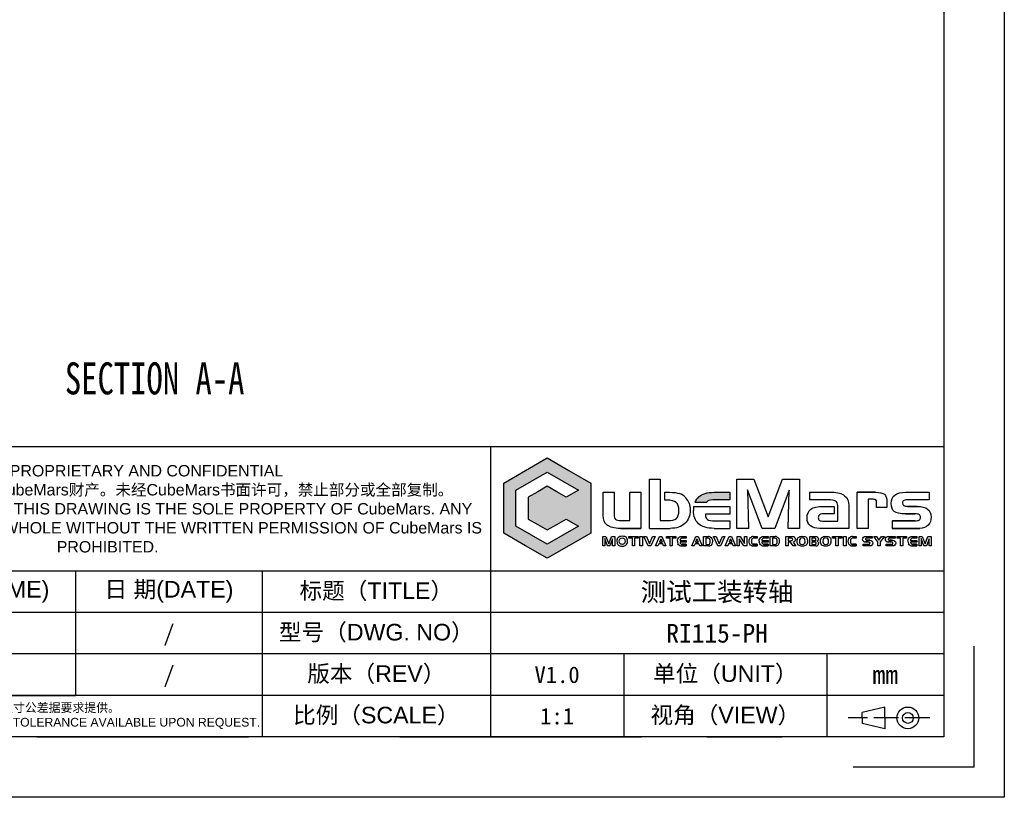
# Model space of a CAD drawing. Header units: inches. Extents: x -3 to 443, y -593 to -278.
# Tile 2 of 3: x 247 to 443, y -593 to -438. Entities that reach past the tile are written whole.
import ezdxf
from ezdxf.enums import TextEntityAlignment as Align

# ---------------------------------------------------------------- set-up
doc = ezdxf.new("R2010")
doc.units = ezdxf.units.IN
doc.linetypes.add('ACAD_ISO02W100', pattern=[15, 12, -3])
doc.layers.add('PDF_图层 1', color=7, linetype='Continuous')
doc.layers.add('尺寸', color=7, linetype='Continuous')
doc.styles.add('SLDTEXTSTYLE0', font='TXT', dxfattribs={"width": 0.75})
doc.styles.add('txt', font='txt.shx', dxfattribs={"bigfont": 'gbcbig.shx'})
doc.styles.add('宋体', font='txt')

# ---------------------------------------------------------------- blocks, each defined once
blk = doc.blocks.new('工程图外发客户模板')
at = {"linetype": 'ByBlock', "lineweight": -3, "true_color": 0x00aeef}
h = blk.add_hatch(color=140, dxfattribs=at)
h.dxf.hatch_style = 1
edge = h.paths.add_edge_path()
edge.add_spline(control_points=[(2070.611, 1510.033), (2069.959, 1510.033), (2069.463, 1509.885), (2069.125, 1509.591)], knot_values=[0, 0, 0, 0, 1, 1, 1, 1], degree=3, periodic=0)
edge.add_arc((2070.033, 1508.558), 1.375, 131.29876, 157.84087)
edge.add_line((2068.759, 1509.076), (2069.901, 1509.076))
edge.add_arc((2070.231, 1508.833), 0.41, 126.20942, 143.6474, ccw=False)
edge.add_spline(control_points=[(2069.989, 1509.164), (2070.12, 1509.259), (2070.376, 1509.306), (2070.753, 1509.306)], knot_values=[0, 0, 0, 0, 1, 1, 1, 1], degree=3, periodic=0)
edge.add_line((2070.753, 1509.306), (2072.136, 1509.306))
edge.add_line((2072.136, 1509.306), (2072.136, 1510.033))
edge.add_line((2072.136, 1510.033), (2070.611, 1510.033))
at = {"layer": 'PDF_图层 1', "linetype": 'ByBlock', "lineweight": -3, "true_color": 0x00aeef, "transparency": 33554559}
h = blk.add_hatch(color=140, dxfattribs=at)
h.paths.add_polyline_path([(2054.525, 1513.347), (2056.62, 1512.137), (2058.716, 1510.927), (2058.716, 1508.507), (2058.716, 1506.088), (2056.62, 1504.878), (2054.525, 1503.668), (2052.429, 1504.878), (2050.333, 1506.088), (2050.333, 1508.507), (2050.333, 1510.927), (2052.429, 1512.137)])
h.paths.add_polyline_path([(2054.525, 1511.988), (2056.032, 1511.118), (2057.539, 1510.247), (2056.353, 1509.563), (2055.439, 1510.091), (2054.525, 1510.618), (2053.611, 1510.091), (2052.697, 1509.563), (2052.697, 1508.507), (2052.697, 1507.452), (2053.611, 1506.924), (2054.525, 1506.397), (2055.439, 1506.924), (2056.353, 1507.452), (2057.539, 1506.767), (2056.032, 1505.897), (2054.525, 1505.027), (2053.018, 1505.897), (2051.511, 1506.767), (2051.511, 1508.507), (2051.511, 1510.247), (2053.018, 1511.118)], flags=16)
at = {"lineweight": -3}
for p, q in [((2098.611, 1633.696), (2098.611, 1480.608)), ((2092.779, 1627.865), (2092.779, 1486.44)), ((2049.039, 1514.435), (2049.039, 1486.44)), ((2092.843, 1502.435), (1973.039, 1502.435)), ((2009.039, 1502.435), (2009.039, 1490.435)), ((2027.039, 1502.435), (2027.039, 1486.44)), ((2092.779, 1498.435), (1973.039, 1498.435)), ((2095.695, 1483.524), (2095.695, 1495.188)), ((2092.779, 1494.435), (1973.039, 1494.435)), ((2061.909, 1494.435), (2061.909, 1486.44)), ((2081.489, 1494.435), (2081.489, 1486.44)), ((2092.779, 1491.178), (2092.779, 1486.44)), ((2092.779, 1490.435), (1973.039, 1490.435)), ((2087.082, 1489.312), (2084.895, 1488.787)), ((2087.082, 1488.262), (2087.082, 1489.312)), ((2084.895, 1488.262), (2084.895, 1488.787)), ((2084.895, 1488.262), (2084.895, 1487.738)), ((2087.082, 1488.262), (2087.082, 1487.213)), ((2087.082, 1487.213), (2084.895, 1487.738)), ((2092.779, 1486.44), (1887.932, 1486.44)), ((2095.695, 1483.524), (2084.031, 1483.524)), ((2098.611, 1480.608), (1882.1, 1480.608))]:
    blk.add_line(p, q, dxfattribs=at)
at = {"linetype": 'ByBlock', "lineweight": -3}
for p, q in [((2064.379, 1506.549), (2064.379, 1511.296)), ((2064.379, 1511.296), (2065.424, 1511.296)), ((2065.424, 1511.296), (2065.424, 1507.295)), ((2065.424, 1511.296), (2065.424, 1511.296)), ((2059.933, 1507.824), (2059.933, 1510.033)), ((2059.933, 1510.033), (2060.975, 1510.033)), ((2060.975, 1510.033), (2060.975, 1507.898)), ((2062.5, 1507.317), (2062.5, 1510.033)), ((2062.5, 1510.033), (2063.545, 1510.033)), ((2063.545, 1510.033), (2063.545, 1506.549)), ((2065.87, 1509.28), (2065.87, 1510.033)), ((2065.87, 1510.033), (2066.322, 1510.033)), ((2070.611, 1510.033), (2072.136, 1510.033)), ((2070.611, 1510.033), (2070.611, 1510.033)), ((2072.136, 1510.033), (2072.136, 1509.306)), ((2079.847, 1509.313), (2079.847, 1510.033)), ((2079.847, 1510.033), (2081.988, 1510.033)), ((2084.421, 1506.549), (2084.421, 1510.033)), ((2089.109, 1510.033), (2091.353, 1510.033)), ((2089.109, 1510.033), (2089.109, 1510.033)), ((2091.353, 1510.033), (2091.353, 1509.306)), ((2066.062, 1509.28), (2065.87, 1509.28)), ((2066.062, 1509.28), (2066.062, 1509.28)), ((2067.89, 1509.497), (2067.89, 1509.497)), ((2068.759, 1509.076), (2069.901, 1509.076)), ((2069.125, 1509.591), (2069.125, 1509.591)), ((2069.989, 1509.164), (2069.989, 1509.164)), ((2072.136, 1509.306), (2070.753, 1509.306)), ((2081.592, 1509.313), (2079.847, 1509.313)), ((2081.592, 1509.313), (2081.592, 1509.313)), ((2085.832, 1509.365), (2085.466, 1509.365)), ((2085.466, 1509.365), (2085.466, 1506.549)), ((2085.832, 1509.365), (2085.832, 1509.365)), ((2087.288, 1509.155), (2087.288, 1508.573)), ((2087.288, 1509.155), (2087.288, 1509.155)), ((2091.353, 1509.306), (2089.508, 1509.306)), ((2068.213, 1508.969), (2068.213, 1508.969)), ((2068.645, 1508.651), (2068.645, 1508.651)), ((2068.645, 1508.651), (2069.779, 1508.651)), ((2068.645, 1508.651), (2068.645, 1508.651)), ((2069.779, 1508.651), (2071.663, 1508.651)), ((2071.663, 1508.651), (2072.136, 1508.651)), ((2072.136, 1508.651), (2072.136, 1507.924)), ((2081.163, 1508.664), (2082.199, 1508.664)), ((2081.163, 1508.664), (2081.163, 1508.664)), ((2082.199, 1508.664), (2082.199, 1507.969)), ((2082.539, 1508.741), (2082.539, 1508.751)), ((2082.546, 1508.741), (2082.539, 1508.741)), ((2082.546, 1507.969), (2082.546, 1508.741)), ((2083.62, 1508.732), (2083.62, 1506.549)), ((2083.62, 1508.732), (2083.62, 1508.732)), ((2086.29, 1508.573), (2086.29, 1509.022)), ((2087.288, 1508.573), (2086.29, 1508.573)), ((2059.933, 1507.824), (2059.933, 1507.824)), ((2061.66, 1507.317), (2062.5, 1507.317)), ((2061.66, 1507.317), (2061.66, 1507.317)), ((2065.424, 1507.295), (2066.142, 1507.295)), ((2072.136, 1507.924), (2069.779, 1507.924)), ((2070.747, 1507.275), (2072.136, 1507.275)), ((2072.136, 1507.275), (2072.136, 1506.549)), ((2081.236, 1507.25), (2082.546, 1507.25)), ((2081.236, 1507.25), (2081.236, 1507.25)), ((2082.199, 1507.969), (2081.313, 1507.969)), ((2082.546, 1507.588), (2082.546, 1507.969)), ((2082.546, 1507.25), (2082.546, 1507.588)), ((2087.778, 1507.275), (2087.778, 1506.549)), ((2064.379, 1506.549), (2066.391, 1506.549)), ((2070.611, 1506.549), (2072.136, 1506.549)), ((2083.62, 1506.549), (2080.81, 1506.549)), ((2085.466, 1506.549), (2084.421, 1506.549)), ((2065.472, 1505.548), (2065.35, 1505.223)), ((2065.472, 1505.548), (2065.597, 1505.223)), ((2067.076, 1505.31), (2067.076, 1505.31)), ((2067.333, 1505.397), (2067.939, 1505.397)), ((2067.333, 1505.397), (2067.333, 1505.397)), ((2067.518, 1505.774), (2067.934, 1505.774)), ((2067.518, 1505.774), (2067.518, 1505.774)), ((2067.934, 1505.609), (2067.549, 1505.609)), ((2067.934, 1505.774), (2067.934, 1505.609)), ((2067.939, 1505.397), (2067.939, 1505.233)), ((2068.961, 1505.548), (2068.84, 1505.223)), ((2068.961, 1505.548), (2069.086, 1505.223)), ((2069.596, 1504.853), (2069.596, 1505.774)), ((2069.596, 1505.774), (2070.065, 1505.774)), ((2070.067, 1505.609), (2069.81, 1505.609)), ((2069.81, 1505.609), (2069.81, 1505.013)), ((2070.067, 1505.609), (2070.067, 1505.609)), ((2070.229, 1505.744), (2070.229, 1505.744)), ((2072.195, 1505.548), (2072.074, 1505.223)), ((2072.195, 1505.548), (2072.32, 1505.223)), ((2074.772, 1505.598), (2074.388, 1505.598)), ((2074.403, 1505.774), (2074.403, 1505.774)), ((2074.403, 1505.774), (2074.772, 1505.774)), ((2074.403, 1505.774), (2074.403, 1505.774)), ((2074.772, 1505.774), (2074.772, 1505.598)), ((2074.962, 1505.31), (2074.962, 1505.31)), ((2075.219, 1505.397), (2075.825, 1505.397)), ((2075.219, 1505.397), (2075.219, 1505.397)), ((2075.404, 1505.774), (2075.82, 1505.774)), ((2075.404, 1505.774), (2075.404, 1505.774)), ((2075.82, 1505.609), (2075.435, 1505.609)), ((2075.82, 1505.774), (2075.82, 1505.609)), ((2075.825, 1505.397), (2075.825, 1505.233)), ((2076.041, 1504.853), (2076.041, 1505.774)), ((2076.041, 1505.774), (2076.509, 1505.774)), ((2076.512, 1505.609), (2076.255, 1505.609)), ((2076.255, 1505.609), (2076.255, 1505.013)), ((2076.512, 1505.609), (2076.512, 1505.609)), ((2076.674, 1505.744), (2076.674, 1505.744)), ((2077.53, 1504.853), (2077.53, 1505.774)), ((2077.53, 1505.774), (2078.205, 1505.774)), ((2078.026, 1505.619), (2077.749, 1505.619)), ((2077.749, 1505.619), (2077.749, 1505.362)), ((2077.749, 1505.362), (2078.032, 1505.362)), ((2078.026, 1505.619), (2078.026, 1505.619)), ((2079.844, 1504.853), (2079.844, 1505.774)), ((2079.844, 1505.774), (2080.418, 1505.774)), ((2080.338, 1505.6), (2080.047, 1505.6)), ((2080.047, 1505.6), (2080.047, 1505.38)), ((2080.047, 1505.38), (2080.35, 1505.379)), ((2080.338, 1505.6), (2080.338, 1505.6)), ((2084.328, 1505.598), (2083.945, 1505.598)), ((2083.959, 1505.774), (2083.959, 1505.774)), ((2083.959, 1505.774), (2084.328, 1505.774)), ((2083.959, 1505.774), (2083.959, 1505.774)), ((2084.328, 1505.774), (2084.328, 1505.598)), ((2085.02, 1505.313), (2085.02, 1505.313)), ((2085.245, 1505.774), (2085.868, 1505.774)), ((2085.245, 1505.774), (2085.245, 1505.774)), ((2085.868, 1505.616), (2085.319, 1505.616)), ((2085.868, 1505.774), (2085.868, 1505.616)), ((2087.228, 1505.313), (2087.228, 1505.313)), ((2087.453, 1505.774), (2088.076, 1505.774)), ((2087.453, 1505.774), (2087.453, 1505.774)), ((2088.076, 1505.616), (2087.527, 1505.616)), ((2088.076, 1505.774), (2088.076, 1505.616)), ((2089.315, 1505.31), (2089.315, 1505.31)), ((2089.572, 1505.397), (2090.177, 1505.397)), ((2089.572, 1505.397), (2089.572, 1505.397)), ((2089.756, 1505.774), (2090.172, 1505.774)), ((2089.756, 1505.774), (2089.756, 1505.774)), ((2090.172, 1505.609), (2089.788, 1505.609)), ((2090.172, 1505.774), (2090.172, 1505.609)), ((2090.177, 1505.397), (2090.177, 1505.233)), ((2065.35, 1505.223), (2065.597, 1505.223)), ((2067.29, 1504.901), (2067.29, 1504.901)), ((2067.939, 1505.233), (2067.333, 1505.233)), ((2067.939, 1505.013), (2067.939, 1504.853)), ((2068.84, 1505.223), (2069.086, 1505.223)), ((2070.092, 1504.853), (2069.596, 1504.853)), ((2069.81, 1505.013), (2070.084, 1505.011)), ((2070.092, 1504.853), (2070.092, 1504.853)), ((2070.092, 1504.853), (2070.092, 1504.853)), ((2072.074, 1505.223), (2072.32, 1505.223)), ((2074.245, 1504.87), (2074.245, 1504.87)), ((2074.774, 1505.018), (2074.774, 1504.853)), ((2075.176, 1504.901), (2075.176, 1504.901)), ((2075.825, 1505.233), (2075.219, 1505.233)), ((2075.825, 1505.013), (2075.825, 1504.853)), ((2076.537, 1504.853), (2076.041, 1504.853)), ((2076.255, 1505.013), (2076.529, 1505.011)), ((2076.537, 1504.853), (2076.537, 1504.853)), ((2076.537, 1504.853), (2076.537, 1504.853)), ((2077.749, 1504.853), (2077.53, 1504.853)), ((2077.998, 1505.213), (2077.749, 1505.213)), ((2077.749, 1505.213), (2077.749, 1504.853)), ((2078.237, 1504.853), (2077.998, 1505.213)), ((2078.497, 1504.853), (2078.237, 1504.853)), ((2078.242, 1505.229), (2078.497, 1504.853)), ((2078.497, 1504.853), (2078.497, 1504.853)), ((2080.442, 1504.853), (2079.844, 1504.853)), ((2080.352, 1505.225), (2080.041, 1505.225)), ((2080.041, 1505.225), (2080.041, 1505.01)), ((2080.041, 1505.01), (2080.359, 1505.01)), ((2080.352, 1505.225), (2080.352, 1505.225)), ((2080.442, 1504.853), (2080.442, 1504.853)), ((2080.442, 1504.853), (2080.442, 1504.853)), ((2080.62, 1504.926), (2080.62, 1504.926)), ((2083.801, 1504.87), (2083.801, 1504.87)), ((2084.331, 1505.018), (2084.331, 1504.853)), ((2084.992, 1504.853), (2084.992, 1505.018)), ((2084.992, 1505.018), (2085.53, 1505.018)), ((2085.644, 1504.853), (2084.992, 1504.853)), ((2085.644, 1504.853), (2085.644, 1504.853)), ((2087.2, 1504.853), (2087.2, 1505.018)), ((2087.2, 1505.018), (2087.738, 1505.018)), ((2087.852, 1504.853), (2087.2, 1504.853)), ((2087.852, 1504.853), (2087.852, 1504.853)), ((2089.528, 1504.901), (2089.528, 1504.901)), ((2090.177, 1505.233), (2089.572, 1505.233)), ((2090.177, 1505.013), (2090.177, 1504.853))]:
    blk.add_line(p, q, dxfattribs=at)
at = {"color": 1, "linetype": 'ACAD_ISO02W100', "lineweight": -3, "ltscale": 0.2}
blk.add_line((2091.414, 1488.262), (2083.541, 1488.262), dxfattribs=at)
at = {"linetype": 'ByBlock', "lineweight": -3}
for points in [[(2054.525, 1513.347), (2056.62, 1512.137), (2058.716, 1510.927), (2058.716, 1508.507), (2058.716, 1506.088), (2056.62, 1504.878), (2054.525, 1503.668), (2052.429, 1504.878), (2050.333, 1506.088), (2050.333, 1508.507), (2050.333, 1510.927), (2052.429, 1512.137), (2054.525, 1513.347)], [(2054.525, 1511.988), (2056.032, 1511.118), (2057.539, 1510.247), (2056.353, 1509.563), (2055.439, 1510.091), (2054.525, 1510.618), (2053.611, 1510.091), (2052.697, 1509.563), (2052.697, 1508.507), (2052.697, 1507.452), (2053.611, 1506.924), (2054.525, 1506.397), (2055.439, 1506.924), (2056.353, 1507.452), (2057.539, 1506.767), (2056.032, 1505.897), (2054.525, 1505.027), (2053.018, 1505.897), (2051.511, 1506.767), (2051.511, 1508.507), (2051.511, 1510.247), (2053.018, 1511.118), (2054.525, 1511.988)], [(2072.797, 1511.296), (2074.462, 1511.296), (2075.837, 1507.653), (2077.211, 1511.296), (2078.869, 1511.296), (2078.869, 1506.549), (2077.758, 1506.549), (2077.849, 1510.246), (2076.468, 1506.549), (2075.265, 1506.549), (2073.838, 1510.285), (2073.952, 1506.549), (2072.797, 1506.549), (2072.797, 1511.296)], [(2084.421, 1510.033), (2086.177, 1510.033), (2084.421, 1510.033)], [(2089.28, 1508.676), (2090.226, 1508.676), (2089.28, 1508.676)], [(2087.778, 1507.275), (2089.981, 1507.275), (2087.778, 1507.275)], [(2089.981, 1507.956), (2089.079, 1507.956), (2089.981, 1507.956)], [(2063.545, 1506.549), (2061.577, 1506.549), (2063.545, 1506.549)], [(2090.475, 1506.549), (2087.778, 1506.549), (2090.475, 1506.549)], [(2061.034, 1504.853), (2060.835, 1504.853), (2060.835, 1505.557), (2060.574, 1504.853), (2060.337, 1504.853), (2060.068, 1505.572), (2060.068, 1504.853), (2059.876, 1504.853), (2059.876, 1505.774), (2060.184, 1505.774), (2060.454, 1505.046), (2060.714, 1505.774), (2061.034, 1505.774), (2061.034, 1504.853)], [(2063.294, 1505.617), (2062.951, 1505.617), (2062.951, 1504.851), (2062.737, 1504.851), (2062.737, 1505.617), (2062.399, 1505.617), (2062.399, 1505.774), (2063.294, 1505.774), (2063.294, 1505.617)], [(2063.711, 1504.853), (2063.465, 1504.853), (2063.465, 1505.774), (2063.711, 1505.774), (2063.711, 1504.853)], [(2064.944, 1505.774), (2064.501, 1504.851), (2064.271, 1504.851), (2063.84, 1505.774), (2064.092, 1505.774), (2064.391, 1505.073), (2064.692, 1505.774), (2064.944, 1505.774)], [(2065.976, 1504.853), (2065.746, 1504.853), (2065.668, 1505.063), (2065.287, 1505.063), (2065.204, 1504.853), (2064.976, 1504.853), (2065.354, 1505.774), (2065.58, 1505.774), (2065.976, 1504.853)], [(2066.931, 1505.617), (2066.587, 1505.617), (2066.587, 1504.851), (2066.373, 1504.851), (2066.373, 1505.617), (2066.035, 1505.617), (2066.035, 1505.774), (2066.931, 1505.774), (2066.931, 1505.617)], [(2069.466, 1504.853), (2069.235, 1504.853), (2069.158, 1505.063), (2068.777, 1505.063), (2068.694, 1504.853), (2068.466, 1504.853), (2068.844, 1505.774), (2069.069, 1505.774), (2069.466, 1504.853)], [(2071.667, 1505.774), (2071.225, 1504.851), (2070.994, 1504.851), (2070.563, 1505.774), (2070.815, 1505.774), (2071.114, 1505.073), (2071.416, 1505.774), (2071.667, 1505.774)], [(2072.699, 1504.853), (2072.469, 1504.853), (2072.391, 1505.063), (2072.01, 1505.063), (2071.928, 1504.853), (2071.7, 1504.853), (2072.078, 1505.774), (2072.303, 1505.774), (2072.699, 1504.853)], [(2073.787, 1504.853), (2073.495, 1504.853), (2073.049, 1505.534), (2073.049, 1504.853), (2072.829, 1504.853), (2072.829, 1505.774), (2073.126, 1505.774), (2073.563, 1505.084), (2073.563, 1505.774), (2073.787, 1505.774), (2073.787, 1504.853)], [(2080.68, 1505.544), (2080.68, 1505.528), (2080.68, 1505.544)], [(2082.926, 1505.617), (2082.583, 1505.617), (2082.583, 1504.851), (2082.369, 1504.851), (2082.369, 1505.617), (2082.031, 1505.617), (2082.031, 1505.774), (2082.926, 1505.774), (2082.926, 1505.617)], [(2083.344, 1504.853), (2083.097, 1504.853), (2083.097, 1505.774), (2083.344, 1505.774), (2083.344, 1504.853)], [(2085.331, 1505.401), (2085.63, 1505.401), (2085.331, 1505.401)], [(2087.039, 1505.774), (2086.633, 1505.241), (2086.633, 1504.851), (2086.416, 1504.851), (2086.416, 1505.241), (2086.015, 1505.774), (2086.283, 1505.774), (2086.522, 1505.408), (2086.766, 1505.774), (2087.039, 1505.774)], [(2087.539, 1505.401), (2087.838, 1505.401), (2087.539, 1505.401)], [(2089.169, 1505.617), (2088.825, 1505.617), (2088.825, 1504.851), (2088.612, 1504.851), (2088.612, 1505.617), (2088.273, 1505.617), (2088.273, 1505.774), (2089.169, 1505.774), (2089.169, 1505.617)], [(2091.551, 1504.853), (2091.352, 1504.853), (2091.352, 1505.557), (2091.091, 1504.853), (2090.854, 1504.853), (2090.585, 1505.572), (2090.585, 1504.853), (2090.393, 1504.853), (2090.393, 1505.774), (2090.701, 1505.774), (2090.971, 1505.046), (2091.231, 1505.774), (2091.551, 1505.774), (2091.551, 1504.853)], [(2067.939, 1504.853), (2067.49, 1504.853), (2067.939, 1504.853)], [(2067.533, 1505.013), (2067.939, 1505.013), (2067.533, 1505.013)], [(2074.774, 1504.853), (2074.367, 1504.853), (2074.774, 1504.853)], [(2074.399, 1505.018), (2074.774, 1505.018), (2074.399, 1505.018)], [(2075.825, 1504.853), (2075.376, 1504.853), (2075.825, 1504.853)], [(2075.419, 1505.013), (2075.825, 1505.013), (2075.419, 1505.013)], [(2084.331, 1504.853), (2083.924, 1504.853), (2084.331, 1504.853)], [(2083.956, 1505.018), (2084.331, 1505.018), (2083.956, 1505.018)], [(2085.497, 1505.241), (2085.225, 1505.241), (2085.497, 1505.241)], [(2087.705, 1505.241), (2087.433, 1505.241), (2087.705, 1505.241)], [(2090.177, 1504.853), (2089.728, 1504.853), (2090.177, 1504.853)], [(2089.771, 1505.013), (2090.177, 1505.013), (2089.771, 1505.013)]]:
    blk.add_lwpolyline(points, close=True, dxfattribs=at)
blk.add_lwpolyline([(2080.68, 1505.544, 0.038218), (2080.679, 1505.559), (2080.68, 1505.544, 0.038218)], format="xyb", close=True, dxfattribs=at)
at = {"lineweight": -3}
for radius in [1.05, 0.525]:
    blk.add_circle((2089.307, 1488.262), radius, dxfattribs=at)
at = {"linetype": 'ByBlock', "lineweight": -3}
for centre, radius, start, end in [((2066.813, 1508.55), 1.434, 41.315, 71.2325), ((2066.688, 1508.399), 1.628, 20.49961, 42.40777), ((2070.033, 1508.558), 1.375, 131.29876, 157.84087), ((2070.231, 1508.833), 0.41, 126.20942, 143.6474), ((2071.115, 1508.298), 2.495, 171.8695, 180.19707), ((2067.629, 1505.304), 0.552, 179.35072, 205.71412), ((2070.063, 1505.304), 0.47, 69.31808, 89.85241), ((2074.403, 1505.308), 0.466, 90.06851, 112.49685), ((2075.515, 1505.304), 0.552, 179.35072, 205.71412), ((2076.508, 1505.304), 0.47, 69.31808, 89.85241), ((2083.96, 1505.308), 0.466, 90.0687, 112.50573), ((2085.221, 1505.556), 0.315, 230.42044, 270.83208), ((2087.429, 1505.556), 0.315, 230.41107, 270.84145), ((2089.867, 1505.304), 0.552, 179.35072, 205.71412), ((2067.49, 1505.301), 0.447, 243.38234, 269.97069), ((2070.098, 1505.443), 0.59, 269.49594, 280.1649), ((2074.368, 1505.303), 0.45, 254.16298, 269.96103), ((2075.376, 1505.301), 0.447, 243.38005, 269.96357), ((2076.542, 1505.443), 0.59, 269.4915, 280.1629), ((2080.446, 1505.098), 0.244, 269.02548, 315.27571), ((2080.455, 1505.098), 0.238, 313.62361, 1.005), ((2083.924, 1505.304), 0.45, 254.16995, 269.95405), ((2089.729, 1505.301), 0.447, 243.38005, 269.96357)]:
    blk.add_arc(centre, radius, start, end, dxfattribs=at)
at = {"layer": 'PDF_图层 1', "linetype": 'ByBlock', "lineweight": -3}
for points in [[(2066.322, 1510.033), (2066.718, 1510.033), (2067.035, 1509.991), (2067.274, 1509.908)], [(2081.988, 1510.033), (2082.529, 1510.033), (2082.935, 1509.923), (2083.209, 1509.705)], [(2086.177, 1510.033), (2086.587, 1510.033), (2086.875, 1509.968), (2087.04, 1509.837)], [(2088.052, 1509.768), (2088.28, 1509.944), (2088.632, 1510.033), (2089.109, 1510.033)], [(2066.958, 1509.046), (2066.78, 1509.202), (2066.481, 1509.28), (2066.062, 1509.28)], [(2070.753, 1509.306), (2070.376, 1509.306), (2070.12, 1509.259), (2069.989, 1509.164)], [(2082.332, 1509.187), (2082.193, 1509.271), (2081.947, 1509.313), (2081.592, 1509.313)], [(2082.539, 1508.751), (2082.539, 1508.958), (2082.47, 1509.103), (2082.332, 1509.187)], [(2083.209, 1509.705), (2083.483, 1509.486), (2083.62, 1509.162), (2083.62, 1508.732)], [(2086.208, 1509.295), (2086.153, 1509.342), (2086.028, 1509.365), (2085.832, 1509.365)], [(2086.29, 1509.022), (2086.29, 1509.157), (2086.263, 1509.249), (2086.208, 1509.295)], [(2087.04, 1509.837), (2087.205, 1509.707), (2087.288, 1509.479), (2087.288, 1509.155)], [(2087.712, 1508.941), (2087.712, 1509.316), (2087.826, 1509.592), (2088.052, 1509.768)], [(2088.921, 1509.237), (2088.831, 1509.191), (2088.786, 1509.108), (2088.786, 1508.99)], [(2089.508, 1509.306), (2089.208, 1509.306), (2089.012, 1509.283), (2088.921, 1509.237)], [(2067.223, 1508.266), (2067.223, 1508.63), (2067.134, 1508.89), (2066.958, 1509.046)], [(2066.982, 1507.516), (2067.143, 1507.663), (2067.223, 1507.913), (2067.223, 1508.266)], [(2068.319, 1508.334), (2068.319, 1507.774), (2068.149, 1507.337), (2067.81, 1507.022)], [(2068.213, 1508.969), (2068.284, 1508.776), (2068.319, 1508.565), (2068.319, 1508.334)], [(2069.124, 1506.99), (2068.787, 1507.283), (2068.62, 1507.717), (2068.62, 1508.289)], [(2079.586, 1507.553), (2079.586, 1507.95), (2079.708, 1508.233), (2079.952, 1508.406)], [(2079.952, 1508.406), (2080.195, 1508.578), (2080.599, 1508.664), (2081.163, 1508.664)], [(2087.994, 1508.172), (2087.806, 1508.317), (2087.712, 1508.573), (2087.712, 1508.941)], [(2089.079, 1507.956), (2088.544, 1507.956), (2088.183, 1508.028), (2087.994, 1508.172)], [(2088.786, 1508.99), (2088.786, 1508.882), (2088.826, 1508.803), (2088.905, 1508.752)], [(2088.905, 1508.752), (2088.985, 1508.701), (2089.11, 1508.676), (2089.28, 1508.676)], [(2090.226, 1508.676), (2090.659, 1508.676), (2090.99, 1508.587), (2091.216, 1508.409)], [(2091.216, 1508.409), (2091.444, 1508.232), (2091.558, 1507.975), (2091.558, 1507.64)], [(2060.32, 1506.852), (2060.062, 1507.055), (2059.933, 1507.379), (2059.933, 1507.824)], [(2060.975, 1507.898), (2060.975, 1507.665), (2061.021, 1507.511), (2061.112, 1507.433)], [(2061.112, 1507.433), (2061.204, 1507.356), (2061.386, 1507.317), (2061.66, 1507.317)], [(2066.142, 1507.295), (2066.54, 1507.295), (2066.82, 1507.369), (2066.982, 1507.516)], [(2069.779, 1507.924), (2069.789, 1507.674), (2069.854, 1507.504), (2069.975, 1507.413)], [(2069.975, 1507.413), (2070.095, 1507.321), (2070.353, 1507.275), (2070.747, 1507.275)], [(2079.903, 1506.81), (2079.691, 1506.985), (2079.586, 1507.232), (2079.586, 1507.553)], [(2080.807, 1507.882), (2080.714, 1507.824), (2080.668, 1507.723), (2080.668, 1507.579)], [(2080.668, 1507.579), (2080.668, 1507.456), (2080.705, 1507.371), (2080.779, 1507.323)], [(2080.779, 1507.323), (2080.854, 1507.274), (2081.007, 1507.25), (2081.236, 1507.25)], [(2081.313, 1507.969), (2081.069, 1507.969), (2080.9, 1507.941), (2080.807, 1507.882)], [(2090.406, 1507.874), (2090.315, 1507.929), (2090.174, 1507.956), (2089.981, 1507.956)], [(2089.981, 1507.275), (2090.176, 1507.275), (2090.319, 1507.302), (2090.408, 1507.356)], [(2090.542, 1507.615), (2090.542, 1507.732), (2090.497, 1507.82), (2090.406, 1507.874)], [(2090.408, 1507.356), (2090.497, 1507.41), (2090.542, 1507.496), (2090.542, 1507.615)], [(2091.558, 1507.64), (2091.558, 1507.317), (2091.456, 1507.055), (2091.255, 1506.852)], [(2061.577, 1506.549), (2060.997, 1506.549), (2060.578, 1506.65), (2060.32, 1506.852)], [(2067.81, 1507.022), (2067.47, 1506.706), (2066.998, 1506.549), (2066.391, 1506.549)], [(2070.611, 1506.549), (2069.956, 1506.549), (2069.461, 1506.695), (2069.124, 1506.99)], [(2080.81, 1506.549), (2080.417, 1506.549), (2080.114, 1506.636), (2079.903, 1506.81)], [(2091.255, 1506.852), (2091.053, 1506.65), (2090.793, 1506.549), (2090.475, 1506.549)], [(2067.076, 1505.31), (2067.076, 1505.398), (2067.094, 1505.479), (2067.129, 1505.551)], [(2067.129, 1505.551), (2067.168, 1505.629), (2067.221, 1505.686), (2067.29, 1505.721)], [(2067.29, 1505.721), (2067.327, 1505.741), (2067.364, 1505.754), (2067.398, 1505.762)], [(2067.346, 1505.479), (2067.338, 1505.457), (2067.333, 1505.43), (2067.333, 1505.397)], [(2067.394, 1505.547), (2067.371, 1505.524), (2067.355, 1505.501), (2067.346, 1505.479)], [(2067.463, 1505.596), (2067.44, 1505.587), (2067.417, 1505.571), (2067.394, 1505.547)], [(2067.398, 1505.762), (2067.433, 1505.77), (2067.473, 1505.774), (2067.518, 1505.774)], [(2067.549, 1505.609), (2067.515, 1505.609), (2067.486, 1505.605), (2067.463, 1505.596)], [(2070.215, 1505.507), (2070.182, 1505.575), (2070.133, 1505.609), (2070.067, 1505.609)], [(2070.253, 1505.297), (2070.253, 1505.382), (2070.24, 1505.452), (2070.215, 1505.507)], [(2070.217, 1505.105), (2070.241, 1505.156), (2070.253, 1505.22), (2070.253, 1505.297)], [(2070.229, 1505.744), (2070.303, 1505.716), (2070.361, 1505.658), (2070.405, 1505.571)], [(2070.464, 1505.301), (2070.464, 1505.193), (2070.442, 1505.099), (2070.398, 1505.019)], [(2070.405, 1505.571), (2070.444, 1505.492), (2070.464, 1505.401), (2070.464, 1505.301)], [(2073.997, 1505.303), (2073.997, 1505.402), (2074.016, 1505.49), (2074.053, 1505.566)], [(2074.059, 1505.034), (2074.018, 1505.111), (2073.997, 1505.201), (2073.997, 1505.303)], [(2074.053, 1505.566), (2074.093, 1505.65), (2074.151, 1505.708), (2074.225, 1505.739)], [(2074.253, 1505.496), (2074.231, 1505.443), (2074.22, 1505.374), (2074.22, 1505.289)], [(2074.22, 1505.289), (2074.22, 1505.217), (2074.234, 1505.156), (2074.262, 1505.106)], [(2074.388, 1505.598), (2074.326, 1505.598), (2074.281, 1505.564), (2074.253, 1505.496)], [(2074.962, 1505.31), (2074.962, 1505.398), (2074.98, 1505.479), (2075.015, 1505.551)], [(2075.015, 1505.551), (2075.054, 1505.629), (2075.107, 1505.686), (2075.176, 1505.721)], [(2075.176, 1505.721), (2075.213, 1505.741), (2075.25, 1505.754), (2075.284, 1505.762)], [(2075.232, 1505.479), (2075.223, 1505.457), (2075.219, 1505.43), (2075.219, 1505.397)], [(2075.28, 1505.547), (2075.257, 1505.524), (2075.241, 1505.501), (2075.232, 1505.479)], [(2075.349, 1505.596), (2075.326, 1505.587), (2075.303, 1505.571), (2075.28, 1505.547)], [(2075.284, 1505.762), (2075.319, 1505.77), (2075.359, 1505.774), (2075.404, 1505.774)], [(2075.435, 1505.609), (2075.401, 1505.609), (2075.372, 1505.605), (2075.349, 1505.596)], [(2076.66, 1505.507), (2076.627, 1505.575), (2076.578, 1505.609), (2076.512, 1505.609)], [(2076.698, 1505.297), (2076.698, 1505.382), (2076.685, 1505.452), (2076.66, 1505.507)], [(2076.662, 1505.105), (2076.686, 1505.156), (2076.698, 1505.22), (2076.698, 1505.297)], [(2076.674, 1505.744), (2076.748, 1505.716), (2076.806, 1505.658), (2076.849, 1505.571)], [(2076.909, 1505.301), (2076.909, 1505.193), (2076.887, 1505.099), (2076.843, 1505.019)], [(2076.849, 1505.571), (2076.889, 1505.492), (2076.909, 1505.401), (2076.909, 1505.301)], [(2078.155, 1505.584), (2078.123, 1505.607), (2078.08, 1505.619), (2078.026, 1505.619)], [(2078.032, 1505.362), (2078.074, 1505.362), (2078.11, 1505.371), (2078.143, 1505.389)], [(2078.143, 1505.389), (2078.183, 1505.412), (2078.203, 1505.444), (2078.203, 1505.485)], [(2078.203, 1505.485), (2078.203, 1505.528), (2078.187, 1505.561), (2078.155, 1505.584)], [(2078.205, 1505.774), (2078.281, 1505.774), (2078.344, 1505.744), (2078.395, 1505.685)], [(2078.405, 1505.313), (2078.362, 1505.268), (2078.308, 1505.24), (2078.242, 1505.229)], [(2078.395, 1505.685), (2078.445, 1505.626), (2078.47, 1505.556), (2078.47, 1505.476)], [(2078.47, 1505.476), (2078.47, 1505.412), (2078.448, 1505.358), (2078.405, 1505.313)], [(2078.619, 1505.325), (2078.619, 1505.469), (2078.659, 1505.581), (2078.739, 1505.661)], [(2078.754, 1504.944), (2078.664, 1505.023), (2078.619, 1505.151), (2078.619, 1505.325)], [(2078.739, 1505.661), (2078.826, 1505.748), (2078.956, 1505.791), (2079.129, 1505.791)], [(2078.91, 1505.53), (2078.871, 1505.477), (2078.851, 1505.407), (2078.851, 1505.32)], [(2078.851, 1505.32), (2078.851, 1505.221), (2078.867, 1505.147), (2078.899, 1505.1)], [(2079.121, 1505.627), (2079.028, 1505.627), (2078.958, 1505.594), (2078.91, 1505.53)], [(2079.336, 1505.537), (2079.288, 1505.597), (2079.216, 1505.627), (2079.121, 1505.627)], [(2079.129, 1505.791), (2079.32, 1505.791), (2079.454, 1505.75), (2079.532, 1505.666)], [(2079.4, 1505.32), (2079.4, 1505.411), (2079.379, 1505.483), (2079.336, 1505.537)], [(2079.353, 1505.097), (2079.385, 1505.147), (2079.4, 1505.222), (2079.4, 1505.32)], [(2079.635, 1505.315), (2079.635, 1505.136), (2079.585, 1505.007), (2079.486, 1504.93)], [(2079.532, 1505.666), (2079.601, 1505.592), (2079.635, 1505.475), (2079.635, 1505.315)], [(2080.414, 1505.566), (2080.394, 1505.589), (2080.368, 1505.6), (2080.338, 1505.6)], [(2080.35, 1505.379), (2080.377, 1505.379), (2080.399, 1505.389), (2080.417, 1505.41)], [(2080.443, 1505.484), (2080.443, 1505.516), (2080.433, 1505.543), (2080.414, 1505.566)], [(2080.417, 1505.41), (2080.434, 1505.43), (2080.443, 1505.455), (2080.443, 1505.484)], [(2080.418, 1505.774), (2080.486, 1505.774), (2080.544, 1505.754), (2080.594, 1505.715)], [(2080.645, 1505.398), (2080.621, 1505.361), (2080.585, 1505.331), (2080.538, 1505.31)], [(2080.538, 1505.31), (2080.586, 1505.293), (2080.624, 1505.266), (2080.652, 1505.23)], [(2080.594, 1505.715), (2080.644, 1505.675), (2080.672, 1505.623), (2080.679, 1505.559)], [(2080.68, 1505.528), (2080.68, 1505.479), (2080.668, 1505.435), (2080.645, 1505.398)], [(2080.877, 1505.325), (2080.877, 1505.469), (2080.917, 1505.581), (2080.997, 1505.661)], [(2081.012, 1504.944), (2080.922, 1505.023), (2080.877, 1505.151), (2080.877, 1505.325)], [(2080.997, 1505.661), (2081.084, 1505.748), (2081.214, 1505.791), (2081.387, 1505.791)], [(2081.168, 1505.53), (2081.129, 1505.477), (2081.109, 1505.407), (2081.109, 1505.32)], [(2081.109, 1505.32), (2081.109, 1505.221), (2081.125, 1505.147), (2081.157, 1505.1)], [(2081.379, 1505.627), (2081.286, 1505.627), (2081.216, 1505.594), (2081.168, 1505.53)], [(2081.594, 1505.537), (2081.546, 1505.597), (2081.474, 1505.627), (2081.379, 1505.627)], [(2081.387, 1505.791), (2081.578, 1505.791), (2081.712, 1505.75), (2081.79, 1505.666)], [(2081.658, 1505.32), (2081.658, 1505.411), (2081.637, 1505.483), (2081.594, 1505.537)], [(2081.611, 1505.097), (2081.643, 1505.147), (2081.658, 1505.222), (2081.658, 1505.32)], [(2081.893, 1505.315), (2081.893, 1505.136), (2081.843, 1505.007), (2081.744, 1504.93)], [(2081.79, 1505.666), (2081.859, 1505.592), (2081.893, 1505.475), (2081.893, 1505.315)], [(2083.554, 1505.303), (2083.554, 1505.402), (2083.572, 1505.49), (2083.609, 1505.566)], [(2083.616, 1505.034), (2083.574, 1505.111), (2083.554, 1505.201), (2083.554, 1505.303)], [(2083.609, 1505.566), (2083.649, 1505.65), (2083.707, 1505.708), (2083.782, 1505.739)], [(2083.809, 1505.496), (2083.787, 1505.443), (2083.776, 1505.374), (2083.776, 1505.289)], [(2083.776, 1505.289), (2083.776, 1505.217), (2083.79, 1505.156), (2083.819, 1505.106)], [(2083.945, 1505.598), (2083.883, 1505.598), (2083.837, 1505.564), (2083.809, 1505.496)], [(2084.932, 1505.497), (2084.932, 1505.579), (2084.96, 1505.646), (2085.018, 1505.697)], [(2085.02, 1505.313), (2084.961, 1505.361), (2084.932, 1505.422), (2084.932, 1505.497)], [(2085.018, 1505.697), (2085.075, 1505.748), (2085.151, 1505.774), (2085.245, 1505.774)], [(2085.244, 1505.585), (2085.219, 1505.565), (2085.207, 1505.54), (2085.207, 1505.513)], [(2085.207, 1505.513), (2085.207, 1505.481), (2085.219, 1505.455), (2085.243, 1505.433)], [(2085.243, 1505.433), (2085.267, 1505.412), (2085.297, 1505.401), (2085.331, 1505.401)], [(2085.319, 1505.616), (2085.294, 1505.616), (2085.269, 1505.606), (2085.244, 1505.585)], [(2085.63, 1505.401), (2085.723, 1505.401), (2085.796, 1505.377), (2085.849, 1505.33)], [(2085.849, 1505.33), (2085.902, 1505.282), (2085.929, 1505.219), (2085.929, 1505.14)], [(2087.14, 1505.497), (2087.14, 1505.579), (2087.168, 1505.646), (2087.226, 1505.697)], [(2087.228, 1505.313), (2087.169, 1505.361), (2087.14, 1505.422), (2087.14, 1505.497)], [(2087.226, 1505.697), (2087.283, 1505.748), (2087.359, 1505.774), (2087.453, 1505.774)], [(2087.453, 1505.585), (2087.427, 1505.565), (2087.415, 1505.54), (2087.415, 1505.513)], [(2087.415, 1505.513), (2087.415, 1505.481), (2087.427, 1505.455), (2087.451, 1505.433)], [(2087.451, 1505.433), (2087.475, 1505.412), (2087.505, 1505.401), (2087.539, 1505.401)], [(2087.527, 1505.616), (2087.502, 1505.616), (2087.477, 1505.606), (2087.453, 1505.585)], [(2087.838, 1505.401), (2087.931, 1505.401), (2088.004, 1505.377), (2088.057, 1505.33)], [(2088.057, 1505.33), (2088.11, 1505.282), (2088.137, 1505.219), (2088.137, 1505.14)], [(2089.315, 1505.31), (2089.315, 1505.398), (2089.332, 1505.479), (2089.367, 1505.551)], [(2089.367, 1505.551), (2089.406, 1505.629), (2089.46, 1505.686), (2089.528, 1505.721)], [(2089.528, 1505.721), (2089.566, 1505.741), (2089.602, 1505.754), (2089.637, 1505.762)], [(2089.585, 1505.479), (2089.576, 1505.457), (2089.572, 1505.43), (2089.572, 1505.397)], [(2089.632, 1505.547), (2089.609, 1505.524), (2089.593, 1505.501), (2089.585, 1505.479)], [(2089.701, 1505.596), (2089.678, 1505.587), (2089.655, 1505.571), (2089.632, 1505.547)], [(2089.637, 1505.762), (2089.671, 1505.77), (2089.711, 1505.774), (2089.756, 1505.774)], [(2089.788, 1505.609), (2089.753, 1505.609), (2089.725, 1505.605), (2089.701, 1505.596)], [(2067.29, 1504.901), (2067.22, 1504.935), (2067.167, 1504.989), (2067.131, 1505.064)], [(2067.333, 1505.233), (2067.333, 1505.203), (2067.337, 1505.177), (2067.345, 1505.154)], [(2067.345, 1505.154), (2067.353, 1505.132), (2067.367, 1505.109), (2067.388, 1505.085)], [(2067.388, 1505.085), (2067.409, 1505.061), (2067.43, 1505.043), (2067.453, 1505.031)], [(2067.453, 1505.031), (2067.475, 1505.019), (2067.502, 1505.013), (2067.533, 1505.013)], [(2070.084, 1505.011), (2070.144, 1505.011), (2070.188, 1505.043), (2070.217, 1505.105)], [(2070.398, 1505.019), (2070.351, 1504.931), (2070.285, 1504.879), (2070.202, 1504.863)], [(2074.245, 1504.87), (2074.167, 1504.894), (2074.105, 1504.948), (2074.059, 1505.034)], [(2074.262, 1505.106), (2074.294, 1505.047), (2074.34, 1505.018), (2074.399, 1505.018)], [(2075.176, 1504.901), (2075.106, 1504.935), (2075.053, 1504.989), (2075.017, 1505.064)], [(2075.219, 1505.233), (2075.219, 1505.203), (2075.223, 1505.177), (2075.231, 1505.154)], [(2075.231, 1505.154), (2075.239, 1505.132), (2075.253, 1505.109), (2075.274, 1505.085)], [(2075.274, 1505.085), (2075.295, 1505.061), (2075.316, 1505.043), (2075.339, 1505.031)], [(2075.339, 1505.031), (2075.361, 1505.019), (2075.388, 1505.013), (2075.419, 1505.013)], [(2076.529, 1505.011), (2076.589, 1505.011), (2076.633, 1505.043), (2076.662, 1505.105)], [(2076.843, 1505.019), (2076.795, 1504.931), (2076.73, 1504.879), (2076.647, 1504.863)], [(2079.133, 1504.836), (2078.962, 1504.836), (2078.835, 1504.872), (2078.754, 1504.944)], [(2078.899, 1505.1), (2078.942, 1505.034), (2079.024, 1505.001), (2079.142, 1505.001)], [(2079.486, 1504.93), (2079.405, 1504.867), (2079.288, 1504.836), (2079.133, 1504.836)], [(2079.142, 1505.001), (2079.242, 1505.001), (2079.313, 1505.033), (2079.353, 1505.097)], [(2080.426, 1505.191), (2080.407, 1505.214), (2080.382, 1505.225), (2080.352, 1505.225)], [(2080.359, 1505.01), (2080.387, 1505.01), (2080.41, 1505.02), (2080.428, 1505.04)], [(2080.455, 1505.111), (2080.455, 1505.142), (2080.445, 1505.169), (2080.426, 1505.191)], [(2080.428, 1505.04), (2080.446, 1505.059), (2080.455, 1505.083), (2080.455, 1505.111)], [(2080.652, 1505.23), (2080.68, 1505.194), (2080.693, 1505.151), (2080.693, 1505.102)], [(2081.391, 1504.836), (2081.22, 1504.836), (2081.093, 1504.872), (2081.012, 1504.944)], [(2081.157, 1505.1), (2081.2, 1505.034), (2081.282, 1505.001), (2081.4, 1505.001)], [(2081.744, 1504.93), (2081.663, 1504.867), (2081.546, 1504.836), (2081.391, 1504.836)], [(2081.4, 1505.001), (2081.5, 1505.001), (2081.571, 1505.033), (2081.611, 1505.097)], [(2083.801, 1504.87), (2083.723, 1504.894), (2083.661, 1504.948), (2083.616, 1505.034)], [(2083.819, 1505.106), (2083.851, 1505.047), (2083.897, 1505.018), (2083.956, 1505.018)], [(2085.663, 1505.123), (2085.663, 1505.201), (2085.607, 1505.241), (2085.497, 1505.241)], [(2085.53, 1505.018), (2085.566, 1505.018), (2085.596, 1505.026), (2085.621, 1505.043)], [(2085.621, 1505.043), (2085.649, 1505.063), (2085.663, 1505.089), (2085.663, 1505.123)], [(2085.848, 1504.936), (2085.795, 1504.881), (2085.727, 1504.853), (2085.644, 1504.853)], [(2085.929, 1505.14), (2085.929, 1505.059), (2085.902, 1504.991), (2085.848, 1504.936)], [(2087.871, 1505.123), (2087.871, 1505.201), (2087.815, 1505.241), (2087.705, 1505.241)], [(2087.738, 1505.018), (2087.774, 1505.018), (2087.804, 1505.026), (2087.828, 1505.043)], [(2087.828, 1505.043), (2087.857, 1505.063), (2087.871, 1505.089), (2087.871, 1505.123)], [(2088.056, 1504.936), (2088.003, 1504.881), (2087.935, 1504.853), (2087.852, 1504.853)], [(2088.137, 1505.14), (2088.137, 1505.059), (2088.11, 1504.991), (2088.056, 1504.936)], [(2089.528, 1504.901), (2089.459, 1504.935), (2089.406, 1504.989), (2089.369, 1505.064)], [(2089.572, 1505.233), (2089.572, 1505.203), (2089.575, 1505.177), (2089.583, 1505.154)], [(2089.583, 1505.154), (2089.591, 1505.132), (2089.606, 1505.109), (2089.626, 1505.085)], [(2089.626, 1505.085), (2089.647, 1505.061), (2089.669, 1505.043), (2089.691, 1505.031)], [(2089.691, 1505.031), (2089.714, 1505.019), (2089.74, 1505.013), (2089.771, 1505.013)]]:
    blk.add_open_spline(points, degree=3, dxfattribs=at)
at = {"layer": 'PDF_图层 1', "color": 0, "linetype": 'ByBlock', "lineweight": -3}
blk.add_open_spline([(2069.125, 1509.591), (2069.463, 1509.885), (2069.959, 1510.033), (2070.611, 1510.033)], degree=3, dxfattribs=at)
at = {"layer": 'PDF_图层 1', "linetype": 'ByBlock', "lineweight": -3}
for points in [[(2062.112, 1504.93), (2062.031, 1504.867), (2061.914, 1504.836), (2061.759, 1504.836), (2061.588, 1504.836), (2061.461, 1504.872), (2061.38, 1504.944), (2061.29, 1505.023), (2061.245, 1505.151), (2061.245, 1505.325), (2061.245, 1505.469), (2061.285, 1505.581), (2061.365, 1505.661), (2061.452, 1505.748), (2061.582, 1505.791), (2061.755, 1505.791), (2061.946, 1505.791), (2062.08, 1505.75), (2062.158, 1505.666), (2062.227, 1505.592), (2062.261, 1505.475), (2062.261, 1505.315), (2062.261, 1505.136), (2062.211, 1505.007), (2062.112, 1504.93)], [(2061.962, 1505.537), (2061.914, 1505.597), (2061.842, 1505.627), (2061.747, 1505.627), (2061.654, 1505.627), (2061.584, 1505.594), (2061.536, 1505.53), (2061.497, 1505.477), (2061.477, 1505.407), (2061.477, 1505.32), (2061.477, 1505.221), (2061.493, 1505.147), (2061.525, 1505.1), (2061.568, 1505.034), (2061.65, 1505.001), (2061.768, 1505.001), (2061.868, 1505.001), (2061.939, 1505.033), (2061.979, 1505.097), (2062.011, 1505.147), (2062.026, 1505.222), (2062.026, 1505.32), (2062.026, 1505.411), (2062.005, 1505.483), (2061.962, 1505.537)]]:
    blk.add_open_spline(points, degree=3, knots=[0, 0, 0, 0, 1, 1, 1, 2, 2, 2, 3, 3, 3, 4, 4, 4, 5, 5, 5, 6, 6, 6, 7, 7, 7, 8, 8, 8, 8], dxfattribs=at)
at = {"layer": '尺寸'}
for p, q in [((1973.039, 1514.435), (2092.779, 1514.435)), ((2092.779, 1502.435), (2092.779, 1498.435)), ((2061.909, 1494.435), (2049.039, 1494.435)), ((1991.039, 1490.435), (2009.039, 1490.435)), ((2049.039, 1490.435), (2049.039, 1486.44)), ((2005.299, 1486.44), (2025.711, 1486.44)), ((2040.291, 1486.44), (2063.619, 1486.44)), ((2055.329, 1486.44), (2062.619, 1486.44)), ((2069.909, 1486.44), (2077.199, 1486.44))]:
    blk.add_line(p, q, dxfattribs=at)
at = {"color": 0, "lineweight": 13, "attachment_point": 5, "style": '宋体'}
for s, insert, char_height, width in [('保密说明：{\\fArial|b0|i0|c134|p34;PROPRIETARY AND CONFIDENTIAL}\\P此份图纸包含的所有信息均只属于{\\fArial|b0|i0|c134|p34;CubeMars}财产。未经{\\fArial|b0|i0|c134|p34;CubeMars}书面许可，禁止部分或全部复制。{\\fArial|b0|i0|c134|p34;^JTHE INFORMATION CONTAINED IN THIS DRAWING IS THE SOLE PROPERTY OF CubeMars. ANY REPRODUCTION IN PART OR AS A WHOLE WITHOUT THE WRITTEN PERMISSION OF CubeMars IS PROHIBITED.}', (2012.122, 1508.435), 1.1, 73.83391), ('此图纸标注的尺寸有限。个别尺寸公差据要求提供。{\\fArial|b0|i0|c134|p34;\\PTHIS IS A LIMITED DIMENSION DRAWING. SPECIFIC TOLERANCE AVAILABLE UPON REQUEST.}', (2000.134, 1488.437), 0.84, 53.80971)]:
    blk.add_mtext(s, dxfattribs=dict(at, insert=insert, char_height=char_height, width=width))
at = {"lineweight": -3, "attachment_point": 5, "style": 'txt'}
for s, insert, char_height, width in [('{\\fSimSun|b0|i0|c134|p2;签\\fArial|b0|i0|c0|p34; \\fSimSun|b0|i0|c134|p2;名\\fArial|b0|i0|c0|p34;(NAME)}', (2000.039, 1500.435), 1.6, 18), ('{\\fSimSun|b0|i0|c134|p2;\\C0;标题（\\fArial|b0|i0|c0|p34;TITLE\\fSimSun|b0|i0|c134|p2;）\\fArial|b0|i0|c0|p34; }', (2038.039, 1500.435), 1.6, 22), ('{\\fSimSun|b0|i0|c134|p2;\\C0;日\\fArial|b0|i0|c0|p34; \\fSimSun|b0|i0|c134|p2;期\\fArial|b0|i0|c0|p34;(DATE)}', (2018.039, 1500.435), 1.6, 18), ('{\\fSimSun|b0|i0|c134|p2;\\C0;型号（\\fArial|b0|i0|c0|p34;DWG. NO\\fSimSun|b0|i0|c134|p2;）\\fArial|b0|i0|c0|p34; }', (2038.039, 1496.435), 1.6, 22), ('{\\fSimSun|b0|i0|c134|p2;\\C0;版本（\\fArial|b0|i0|c0|p34;REV\\fSimSun|b0|i0|c134|p2;）}', (2038.039, 1492.437), 1.6, 22), ('{\\fSimSun|b0|i0|c134|p2;\\C0;单位（\\fArial|b0|i0|c0|p34;UNIT\\fSimSun|b0|i0|c134|p2;）}', (2071.699, 1492.436), 1.6, 19.58), ('{\\fSimSun|b0|i0|c134|p2;\\C0;mm}', (2087.134, 1492.436), 1.8225, 11.29), ('{\\fSimSun|b0|i0|c134|p2;\\C0;比例（\\fArial|b0|i0|c0|p34;SCALE\\fSimSun|b0|i0|c134|p2;）}', (2038.039, 1488.437), 1.6, 22), ('{\\fSimSun|b0|i0|c134|p2;\\C0;视角（\\fArial|b0|i0|c0|p34;VIEW\\fSimSun|b0|i0|c134|p2;）}', (2071.699, 1488.439), 1.6, 19.58)]:
    blk.add_mtext(s, dxfattribs=dict(at, insert=insert, char_height=char_height, width=width))
at = {"layer": '尺寸', "style": '宋体'}
for tag, p in [('BT', (2070.909, 1500.432)), ('ZTRY', (2000.039, 1496.435)), ('ZTRQ', (2018.039, 1496.435)), ('XH', (2070.909, 1496.432)), ('SHRY', (2000.039, 1492.435)), ('SHRQ', (2018.039, 1492.435)), ('BB', (2055.474, 1492.432)), ('BL', (2055.474, 1488.437))]:
    blk.add_attdef(tag, text='', height=2, dxfattribs=at).set_placement(p, align=Align.MIDDLE_CENTER)

msp = doc.modelspace()

# ---------------------------------------------------------------- block references
at = {"layer": '尺寸'}
ref = msp.add_blockref('工程图外发客户模板', (-3875.509, -3639.361), dxfattribs=dict(at, xscale=2.057633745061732, yscale=2.057633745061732, zscale=2.057633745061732))
ref.add_attrib('BT', '测试工装转轴', dxfattribs={"height": 3.7037, "style": '宋体'}).set_placement((385.662, -552.02), align=Align.MIDDLE_CENTER)
ref.add_attrib('XH', 'RI115-PH', dxfattribs={"height": 3.7037, "style": '宋体'}).set_placement((385.662, -560.251), align=Align.MIDDLE_CENTER)
ref.add_attrib('BB', 'V1.0', dxfattribs={"height": 3.2922, "style": '宋体'}).set_placement((353.902, -568.481), align=Align.MIDDLE_CENTER)
ref.add_attrib('BL', '1:1', dxfattribs={"height": 3.2922, "style": '宋体'}).set_placement((353.902, -576.702), align=Align.MIDDLE_CENTER)
ref.add_attrib('ZTRQ', '/', dxfattribs={"height": 3.292, "style": '宋体'}).set_placement((276.875, -560.246), align=Align.MIDDLE_CENTER)
ref.add_attrib('SHRQ', '/', dxfattribs={"height": 3.292, "style": '宋体'}).set_placement((276.875, -568.476), align=Align.MIDDLE_CENTER)

# ---------------------------------------------------------------- texts
at = {"color": 1, "linetype": 'Continuous', "insert": (256.216, -506.481), "char_height": 6.35, "attachment_point": 1, "style": 'SLDTEXTSTYLE0'}
msp.add_mtext('{\\fSimSun|b0|i0|c0|p2;SECTION\\fSimSun|b0|i0|c134|p2; A-A}', dxfattribs=at)

doc.saveas('drawing.dxf')
